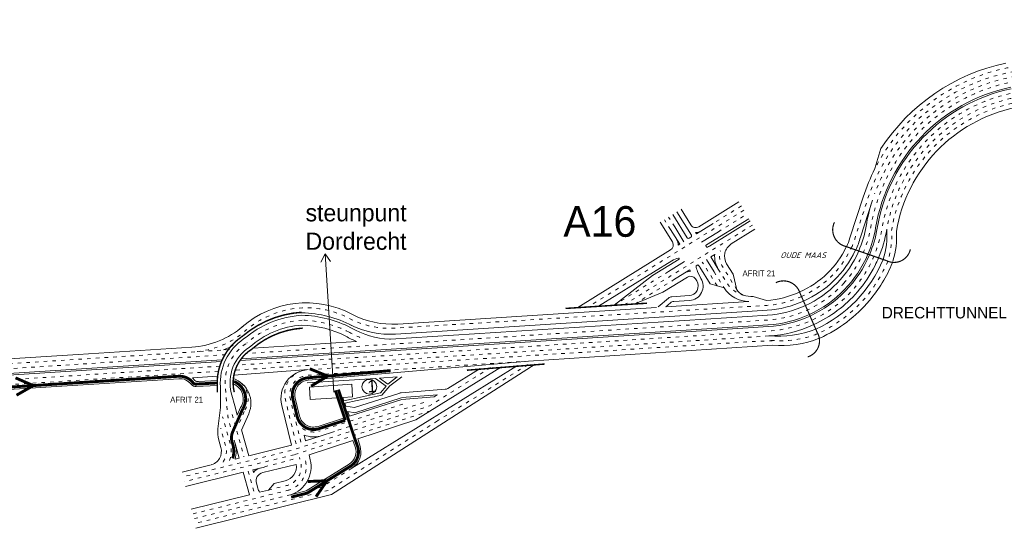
# Model space of a CAD drawing. Header units: metres. Extents: x 534 to 5984, y -2348 to -1572.
# Tile 4 of 8: x 5153 to 5493, y -1811 to -1635. Entities that reach past the tile are written whole.
import ezdxf
from ezdxf.enums import TextEntityAlignment as Align

# ---------------------------------------------------------------- set-up
doc = ezdxf.new("R2010")
doc.units = ezdxf.units.M
doc.linetypes.add('ACAD_ISO03W100', pattern=[30, 12, -18])
for name, color, linetype, lineweight in [('deelstrepen', 8, 'ACAD_ISO03W100', 0), ('Kunstwerk', 7, 'Continuous', 0), ('RW-MARK', 7, 'Continuous', 0), ('Spoorweg solid', 7, 'Continuous', 0), ('Strooi NIET', 10, 'Continuous', 0), ('Strooi WEL', 90, 'Continuous', 0), ('Text', 7, 'Continuous', 0)]:
    doc.layers.add(name, color=color, linetype=linetype, lineweight=lineweight)
doc.styles.add('ISO25C', font='ISO', dxfattribs={"oblique": 20, "height": 2.5})

msp = doc.modelspace()

# ---------------------------------------------------------------- linework, layer by layer
at = {"layer": 'deelstrepen', "linetype": 'ACAD_ISO03W100', "ltscale": 0.1}
for p, q in [((5402.95, -1701.17), (5349.2, -1734.59)), ((5402.1, -1699.7), (5392.36, -1705.76)), ((5394.15, -1708.64), (5403.81, -1702.64)), ((5377.63, -1707.85), (5375.52, -1704.45)), ((5379.08, -1706.95), (5376.96, -1703.55)), ((5405.94, -1706.3), (5361.73, -1733.78)), ((5393.74, -1727.31), (5388.62, -1719.07)), ((5376.91, -1722.35), (5358.15, -1734.01)), ((5392.7, -1722.42), (5396.16, -1727.99)), ((5365.31, -1733.55), (5378.7, -1725.23)), ((5231.56, -1746.86), (5231.34, -1747.03)), ((5225.39, -1749.31), (5106.81, -1756.91)), ((5224.05, -1751.09), (5106.92, -1758.6)), ((5328.61, -1753.31), (5252.27, -1758.2)), ((5222.04, -1755.04), (5107.17, -1762.41)), ((5221.59, -1756.77), (5107.27, -1764.1)), ((5328.45, -1754.47), (5297.19, -1773.91)), ((5294.75, -1770.43), (5247.74, -1785.6)), ((5285.22, -1768.16), (5256.28, -1777.5)), ((5292.51, -1767.59), (5261.61, -1777.56)), ((5226.33, -1771.68), (5230.39, -1786.28)), ((5297.19, -1773.91), (5259.48, -1797.93)), ((5247.74, -1785.6), (5209.83, -1794.88)), ((5237.54, -1789.8), (5247.96, -1787.01)), ((5267.62, -1790.29), (5257.27, -1796.73)), ((5231.82, -1791.24), (5234.04, -1798.97)), ((5257.27, -1796.73), (5251.92, -1798.06)), ((5246.48, -1799.4), (5212.99, -1807.71)), ((5259.48, -1797.93), (5213.4, -1809.36))]:
    msp.add_line(p, q, dxfattribs=at)
at = {"layer": 'deelstrepen', "linetype": 'ACAD_ISO03W100', "ltscale": 0.1, "flags": 128}
for points in [[(5581.43, -1635.39), (5494.06, -1653.73, 0.269012), (5445.75, -1697.18), (5441.21, -1711.21, -0.02685), (5439.86, -1714.74)], [(5581.78, -1637.05), (5494.4, -1655.39, 0.259154), (5448.09, -1695.52)], [(5582.12, -1638.7), (5494.75, -1657.04, 0.30868), (5446.79, -1706.99, -0.069689), (5443.57, -1717.19)], [(5582.91, -1642.44), (5495.54, -1660.77, 0.30868), (5450.61, -1707.56, -0.073219), (5446.81, -1719.33, -0.064982), (5440.71, -1728.47, -0.199736), (5411.45, -1742.91), (5404.58, -1743.35), (5228.1, -1754.66)], [(5583.26, -1644.1), (5495.89, -1662.43, 0.30868), (5452.27, -1707.86)], [(5520.59, -1646.42), (5493.71, -1652.06, 0.226598), (5448.22, -1686.83)], [(5583.6, -1645.76), (5496.23, -1664.09, 0.30868), (5453.93, -1708.15, -0.097645), (5452.69, -1718.48)], [(5400.56, -1728.63), (5395.58, -1720.63, -0.21378), (5394.84, -1715.2)], [(5452.62, -1718.79, -0.077339), (5445.01, -1731.25, -0.110433), (5428.5, -1743.78)], [(5394.14, -1721.52), (5397.06, -1726.23, 0.184298), (5402.74, -1730.55, 0.184298)], [(5437.48, -1726.34, -0.196541), (5411.22, -1739.1), (5409.73, -1739.19), (5402.9, -1739.63), (5231.15, -1750.64)], [(5422.85, -1730.98, -0.092739), (5410.88, -1734.02), (5404.01, -1734.47), (5282.58, -1741.88, -0.137459), (5266.75, -1738.52, 0.309415), (5230.96, -1742.75, -0.164942), (5213.14, -1750.09)], [(5412.99, -1746.19, -0.007197), (5411.67, -1746.29), (5404.79, -1746.6), (5252.54, -1756.23)], [(5227.36, -1781.71), (5225.13, -1773.68, -0.046568), (5224.8, -1771.85), (5223.97, -1762.16, -0.275915), (5231.34, -1747.03)], [(5248.42, -1781.82), (5245.02, -1767.95), (5244.7, -1766.63, -0.390521), (5250.21, -1756.66, -0.390521)], [(5250.06, -1781.29), (5246.76, -1767.78), (5246.43, -1766.46, -0.466721), (5252.51, -1758.18)], [(5225.39, -1787.58, 0.167786), (5225.72, -1782.17), (5223.03, -1772.48)], [(5223.18, -1788.12, 0.2213), (5224.09, -1782.63), (5222.38, -1776.48)], [(5238.87, -1797.79), (5245.08, -1796.27, 0.414214), (5249.99, -1788.17), (5249.6, -1786.57)], [(5245.48, -1797.92, 0.414214), (5251.64, -1787.76), (5251.25, -1786.13)]]:
    msp.add_lwpolyline(points, format="xyb", dxfattribs=at)
at = {"layer": 'deelstrepen', "linetype": 'ACAD_ISO03W100', "ltscale": 0.1}
for points in [[(5439.83, -1714.54, -0.181626), (5422.85, -1730.97, -0.084623)], [(5443.57, -1717.19, -0.0716), (5437.48, -1726.34, -0.0716)], [(5228.83, -1774.53), (5230.74, -1770.14, 0.443346), (5227.73, -1759.71)]]:
    msp.add_lwpolyline(points, format="xyb", dxfattribs=at)
at = {"layer": 'deelstrepen', "linetype": 'ByBlock', "ltscale": 0.1, "flags": 128}
for points in [[(5449.44, -1717.63, -0.016437), (5448.23, -1720.27, -0.062493), (5442.13, -1729.41, -0.10769), (5427.1, -1740.69)], [(5451.04, -1718.19, -0.18912), (5427.78, -1742.24)], [(5454.19, -1719.44, -0.077339), (5446.31, -1732.35, -0.110433), (5429.2, -1745.32, -0.110433)]]:
    msp.add_lwpolyline(points, format="xyb", dxfattribs=at)
at = {"layer": 'deelstrepen', "linetype": 'ACAD_ISO03W100', "ltscale": 0.1, "flags": 128}
for points in [[(5411.56, -1744.6), (5404.69, -1745.04), (5227.15, -1756.42)], [(5315.52, -1755.5), (5294.43, -1768.76), (5247.28, -1783.97), (5209.3, -1793.26)], [(5246.02, -1797.77), (5212.58, -1806.06)]]:
    msp.add_lwpolyline(points, dxfattribs=at)
at = {"layer": 'deelstrepen', "linetype": 'ACAD_ISO03W100', "ltscale": 0.1}
for centre, radius, start, end in [((5252.48, -1771.13), 32.04, 93.487, 130.7653), ((5249.64, -1776.39), 37.25, 62.8016, 88.6247), ((5282.85, -1714.82), 32.72, 240.3582, 249.8859), ((5415.38, -1710.48), 35.79, 265.0324, 291.4916), ((5254.46, -1771.06), 6.7, 235.4765, 289.9752)]:
    msp.add_arc(centre, radius, start, end, dxfattribs=at)
at = {"layer": 'Kunstwerk'}
for points, const_width in [([(5434.22, -1705.34, 0.479665), (5438.19, -1713.71), (5452.19, -1718.59, 0.487821), (5460.43, -1714.71)], 0.4), ([(5425, -1751.81, 0.487821), (5428.24, -1743.3), (5422.3, -1729.71, 0.458083), (5414.02, -1726.19)], 0.4), ([(5250.37, -1736.41, 0.162011), (5229.99, -1744.6), (5229.59, -1744.9, 0.261402), (5221.19, -1761.66), (5221.2, -1764.02)], 0.5)]:
    msp.add_lwpolyline(points, format="xyb", dxfattribs=dict(at, const_width=const_width))
at = {"layer": 'Kunstwerk', "const_width": 0.5}
for points in [[(5369.53, -1733.28), (5341.39, -1735.09)], [(5334.21, -1754.29), (5307.35, -1756.42)]]:
    msp.add_lwpolyline(points, dxfattribs=at)
at = {"layer": 'Kunstwerk'}
msp.add_lwpolyline([(5250.7, -1741.89, 0.5, 0.5, 0.167113), (5233.1, -1749.17, 0.5, 0.5, 0.324427), (5227.05, -1764.02, 0.5, 0.5, 0.324427)], format="xyseb", dxfattribs=at)
at = {"layer": 'RW-MARK'}
for p, q in [((5401.2, -1698.26), (5387.37, -1706.86)), ((5447.35, -1697.69), (5443.2, -1710.5)), ((5383.42, -1710.72), (5378.41, -1702.66)), ((5384.87, -1709.83), (5379.85, -1701.76)), ((5384.62, -1706.21), (5381.29, -1700.86)), ((5378.3, -1712.14), (5374.08, -1705.35)), ((5392.36, -1705.76), (5386.57, -1709.36)), ((5404.66, -1704.1), (5390.06, -1713.18)), ((5405.09, -1704.83), (5391.07, -1713.55)), ((5380.8, -1712.94), (5377.63, -1707.85)), ((5382.24, -1712.05), (5379.08, -1706.95)), ((5386.26, -1708.86), (5386.57, -1709.36)), ((5394.15, -1708.64), (5388.36, -1712.24)), ((5406.79, -1707.77), (5398.63, -1712.84)), ((5384.11, -1710.88), (5384.71, -1710.51)), ((5258.41, -1716.28), (5256.9, -1719.07)), ((5261.46, -1763.99), (5258.41, -1716.28)), ((5258.41, -1716.28), (5260.25, -1718.86)), ((5377.66, -1714.89), (5345.61, -1734.82)), ((5380.3, -1713.25), (5380.8, -1712.94)), ((5378.09, -1718.62), (5352.78, -1734.36)), ((5380.59, -1718.06), (5371.43, -1723.75)), ((5382.49, -1718.88), (5376.91, -1722.35)), ((5392.7, -1722.42), (5390.06, -1718.17)), ((5391.5, -1717.28), (5392.9, -1716.41)), ((5394.14, -1721.52), (5391.5, -1717.28)), ((5382.59, -1722.82), (5378.7, -1725.23)), ((5384.28, -1721.76), (5382.59, -1722.82)), ((5384.59, -1722.26), (5384.28, -1721.76)), ((5387.1, -1720.01), (5386.44, -1720.42)), ((5388.12, -1724.71), (5387.01, -1722.32)), ((5391.31, -1726.62), (5387.73, -1720.87)), ((5358.15, -1734.01), (5371.43, -1723.75)), ((5383.48, -1724.26), (5375.02, -1729.52)), ((5386.68, -1725.61), (5386.24, -1724.9)), ((5365.31, -1733.55), (5375.02, -1729.52)), ((5396.16, -1727.99), (5391.31, -1726.62)), ((5376.93, -1731.5), (5373.38, -1734.52)), ((5404.68, -1732.71), (5375.97, -1734.55)), ((5377.6, -1733.16), (5375.97, -1734.55)), ((5384.09, -1730.65), (5378.1, -1731.03)), ((5384.2, -1732.34), (5378.77, -1732.69)), ((5404.12, -1736.15), (5282.69, -1743.94)), ((5404.12, -1736.16), (5410.95, -1735.73)), ((5404.23, -1737.85), (5280.93, -1745.75)), ((5404.23, -1737.85), (5411.06, -1737.41)), ((5404.48, -1741.8), (5229.05, -1753.04)), ((5404.45, -1741.23), (5229.48, -1752.44)), ((5404.45, -1741.24), (5411.28, -1740.8)), ((5404.48, -1741.8), (5411.31, -1741.36)), ((5269.26, -1746.5), (5233.54, -1748.79)), ((5173.22, -1750.95), (5212.46, -1748.44)), ((5225.39, -1749.31), (5223.36, -1749.44)), ((5222.88, -1752.87), (5107.03, -1760.29)), ((5222.62, -1753.45), (5107.07, -1760.86)), ((5173.22, -1750.95), (5121.56, -1754.26)), ((5330.91, -1754.28), (5260.64, -1799.39)), ((5324.77, -1754.76), (5267.62, -1790.29)), ((5311.89, -1755.78), (5300.74, -1762.71)), ((5207.89, -1759.35), (5107.38, -1765.79)), ((5221.3, -1758.49), (5212.61, -1759.05)), ((5212.61, -1759.05), (5213.48, -1760.01)), ((5221.18, -1759.96), (5214.68, -1760.32)), ((5275.81, -1759.24), (5252.25, -1760.75)), ((5279.53, -1761.92), (5275.81, -1759.24)), ((5283.29, -1758.76), (5277.14, -1759.16)), ((5280.03, -1761.23), (5277.14, -1759.16)), ((5280.03, -1761.23), (5283.29, -1758.76)), ((5280.73, -1761.84), (5284.84, -1758.67)), ((5267.59, -1761.29), (5252.98, -1762.23)), ((5252.98, -1762.23), (5253.26, -1766.58)), ((5267.87, -1765.64), (5267.59, -1761.29)), ((5277.5, -1764.23), (5279.53, -1761.92)), ((5277.95, -1764.99), (5280.73, -1761.84)), ((5284.67, -1764.2), (5299.84, -1763.01)), ((5253.26, -1766.58), (5262.59, -1765.98)), ((5265.13, -1772.91), (5262.59, -1765.98)), ((5264.52, -1765.86), (5267.87, -1765.64)), ((5264.91, -1766.95), (5264.52, -1765.86)), ((5264.91, -1766.95), (5277.5, -1764.23)), ((5265.21, -1767.75), (5277.95, -1764.99)), ((5284.89, -1766.49), (5266.87, -1772.3)), ((5284.22, -1764.29), (5268.57, -1769.34)), ((5284.7, -1765.92), (5268.7, -1771.08)), ((5284.84, -1765.89), (5297.19, -1764.92)), ((5284.89, -1766.49), (5296.08, -1765.61)), ((5297.13, -1764.96), (5296.08, -1765.61)), ((5265.62, -1768.87), (5265.21, -1767.75)), ((5265.62, -1768.87), (5268.57, -1769.34)), ((5266.87, -1772.3), (5266.29, -1770.7)), ((5266.29, -1770.7), (5268.7, -1771.08))]:
    msp.add_line(p, q, dxfattribs=at)
for points in [[(5493.36, -1650.42, 0.1994), (5450.29, -1679.92), (5448.22, -1686.83, 0.040116), (5444.15, -1696.66), (5439.58, -1710.74, -0.024392), (5438.42, -1713.79)], [(5495.1, -1658.7, 0.30868), (5448.44, -1707.3, -0.058853), (5445.79, -1716.36, -0.058853)], [(5495.22, -1659.25, 0.30868), (5448.98, -1707.4, -0.058565), (5446.32, -1716.55, -0.058565)], [(5496.58, -1665.76, 0.30868), (5455.6, -1708.43, -0.097645), (5454.37, -1718.77)], [(5447.35, -1697.69, 0.036742), (5445.15, -1706.69)], [(5445.15, -1706.69, -0.060732), (5442.61, -1715.25, -0.060732)], [(5398.63, -1712.84, 0.414214), (5397.02, -1719.73), (5399.23, -1723.27), (5400.56, -1728.63, 0.148246), (5402.74, -1730.55, 0.087618), (5406.19, -1730.93), (5410.73, -1732.34)], [(5443.2, -1710.5, -0.031757), (5441.64, -1714.91, -0.031757)], [(5422.2, -1729.43, -0.093174), (5410.77, -1732.35)], [(5423.53, -1732.53, -0.092532), (5410.99, -1735.71)], [(5424.21, -1734.09, -0.092343), (5411.11, -1737.41)], [(5250.43, -1737.46, 0.162178), (5230.52, -1745.5), (5230.3, -1745.62, 0.268455), (5222.29, -1762.16, 0.268455)], [(5425.57, -1737.19, -0.092012), (5411.33, -1740.79)], [(5425.79, -1737.71, -0.091962), (5411.37, -1741.35)], [(5250.35, -1740.85, 0.166548), (5232.37, -1748.42), (5232.25, -1748.53, 0.323143), (5226.03, -1764.27)], [(5265.12, -1772.87), (5255.99, -1775.81, -0.435541), (5249.6, -1772.24), (5248.09, -1766.06, -0.466721), (5252.62, -1759.88), (5328.61, -1753.31), (5412.79, -1747.76)], [(5221.19, -1761.66), (5213.88, -1762.07, -0.247974), (5212.18, -1761.29, 0.249975), (5207.89, -1759.35)]]:
    msp.add_lwpolyline(points, format="xyb", dxfattribs=at)
at = {"layer": 'RW-MARK', "flags": 128}
for points in [[(5452.27, -1707.86, -0.057837), (5449.44, -1717.63)], [(5427.1, -1740.69, -0.091479), (5411.56, -1744.6)]]:
    msp.add_lwpolyline(points, format="xyb", dxfattribs=at)
at = {"layer": 'RW-MARK', "color": 8}
for points in [[(5438.31, -1713.84, -0.180922), (5422.24, -1729.41, -0.086293)], [(5441.41, -1715.14, -0.183076), (5423.49, -1732.54, -0.078421)], [(5442.61, -1715.25, -0.184395), (5424.21, -1734.09, -0.074854)], [(5445.79, -1716.36, -0.186708), (5425.57, -1737.19, -0.068618)], [(5446.32, -1716.55, -0.187056), (5425.79, -1737.71, -0.067678)]]:
    msp.add_lwpolyline(points, format="xyb", dxfattribs=at)
at = {"layer": 'RW-MARK', "color": 3}
msp.add_circle((5273.69, -1762.12), 2.55, dxfattribs=at)
at = {"layer": 'RW-MARK'}
for centre, radius, start, end in [((5386.32, -1705.16), 2, 211.8681, 301.8681), ((5386.32, -1705.16), 3.7, 269.1477, 301.8681), ((5425.45, -1709.89), 26.9, 342.0342, 4.3421), ((5376.6, -1713.2), 2, 301.8681, 31.8681), ((5376.6, -1713.2), 3.7, 359.1273, 31.8681), ((5383.85, -1710.46), 0.5, 211.8681, 301.8477), ((5384.44, -1710.09), 0.5, 301.8477, 31.8681), ((5390.27, -1713.52), 0.4, 121.8681, 293.6036), ((5388.43, -1709.3), 5, 293.6036, 301.8681), ((5381.79, -1724.57), 7, 101.0651, 121.8681), ((5380.48, -1717.89), 0.2, 301.8681, 101.0651), ((5401.27, -1717.09), 8.4, 175.3385, 211.8681), ((5384.54, -1725.96), 3.7, 89.1477, 121.8681), ((5393.36, -1719.37), 7, 188.6365, 204.8958), ((5381.79, -1724.57), 7, 31.8681, 40.6242), ((5384.54, -1725.96), 2, 31.8681, 121.8681), ((5383.88, -1727.35), 3.3, 273.6669, 31.8681), ((5383.88, -1727.35), 5, 273.6669, 31.8681), ((5404.65, -1722.71), 10, 211.8681, 270.1448), ((5378.23, -1733.03), 2, 93.6669, 130.3388), ((5378.9, -1734.69), 2, 93.6669, 130.3388), ((5249.7, -1745.56), 8.98, 85.217, 106.2343), ((5249.5, -1776.39), 39.79, 62.8016, 88.6247), ((5249.5, -1776.39), 38.94, 62.8016, 88.6247), ((5249.5, -1776.39), 35.55, 62.8016, 88.6247), ((5282.64, -1714.79), 31.02, 240.3582, 266.378), ((5414.66, -1708.94), 35.79, 265.0324, 291.4916), ((5282.64, -1714.79), 34.41, 240.3582, 247.1293), ((5280.81, -1743.75), 2, 266.378, 273.6669), ((5415.89, -1712.11), 35.79, 265.0324, 291.4916), ((5214.57, -1758.33), 2, 237.0802, 273.2352), ((5299.69, -1761.02), 2, 274.4821, 301.8681), ((5284.83, -1766.19), 2, 94.4821, 107.8851)]:
    msp.add_arc(centre, radius, start, end, dxfattribs=at)
at = {"layer": 'Spoorweg solid'}
for p, q in [((5372.8, -1734.76), (5283.56, -1740.47)), ((5226.91, -1758.13), (5252.54, -1756.23)), ((5319.25, -1755.2), (5289.68, -1773.58)), ((5226.03, -1764.27), (5227.5, -1769.55)), ((5228.1, -1771.94), (5227.5, -1769.55)), ((5289.68, -1773.58), (5269.75, -1780.15)), ((5229.58, -1777.05), (5232.06, -1785.95)), ((5256.66, -1779.16), (5251.68, -1780.77)), ((5267.99, -1780.72), (5252.89, -1785.69)), ((5256.66, -1779.16), (5261.61, -1777.56)), ((5270.38, -1782.3), (5269.75, -1780.15)), ((5227.36, -1781.71), (5228.76, -1786.75)), ((5246.82, -1782.34), (5232.06, -1785.95)), ((5227.36, -1787.1), (5228.76, -1786.75)), ((5218.67, -1789.22), (5209.02, -1791.58)), ((5237.53, -1789.85), (5233.42, -1790.85)), ((5233.66, -1791.68), (5233.42, -1790.85)), ((5248.42, -1788.93), (5236.89, -1791.75)), ((5230.13, -1791.66), (5210.23, -1796.52)), ((5230.13, -1791.66), (5232.28, -1799.41)), ((5234.71, -1795.47), (5235.19, -1797.2)), ((5235.79, -1798.54), (5238.87, -1797.79)), ((5240.84, -1795.55), (5238.87, -1797.79)), ((5244.67, -1794.61), (5240.84, -1795.55)), ((5232.28, -1799.41), (5212.17, -1804.36)), ((5260.64, -1799.39), (5213.81, -1811.01))]:
    msp.add_line(p, q, dxfattribs=at)
for points in [[(5229.84, -1741.47, -0.310345), (5267.63, -1737.06, -0.310345)], [(5223.36, -1749.44, 0.028654), (5226.63, -1747.86, 0.028654)], [(5246.82, -1782.34), (5243.45, -1768.59, -0.466974), (5252.54, -1756.23)], [(5229.55, -1777.13), (5232.04, -1771.43, 0.436761), (5226.74, -1759.3)], [(5222.29, -1762.16), (5222.33, -1769.32), (5221.44, -1776.64, 0.098278), (5221.74, -1780.53), (5222.45, -1783.08, -0.423455), (5218.89, -1789.15)], [(5228.1, -1771.94), (5229.24, -1769.34, 0.468414), (5226.66, -1761.09)], [(5246.48, -1799.4), (5251.92, -1798.06), (5266.72, -1788.85, 0.355274), (5268.78, -1782.88), (5267.99, -1780.72)], [(5246.48, -1799.4, 0.396448), (5253.3, -1787.36), (5252.89, -1785.69)], [(5244.67, -1794.61, 0.392611), (5248.42, -1788.93, 0.392611)]]:
    msp.add_lwpolyline(points, format="xyb", dxfattribs=at)
msp.add_lwpolyline([(5251.68, -1780.77), (5251.2, -1778.8)], dxfattribs=at)
for centre, radius, start, end in [((5281.64, -1710.54), 30, 242.1654, 273.6669), ((5210.54, -1718.5), 30, 273.6669, 310.6157), ((5280.77, -1714), 30, 243.3746, 273.6669), ((5254.46, -1771.06), 8.4, 247.215, 285.2451), ((5217.73, -1784.39), 10, 344.3161, 15.5465), ((5264.08, -1784.6), 6.7, 301.8681, 20.1033), ((5236.81, -1794.14), 4, 103.7447, 142.0838), ((5237.6, -1794.67), 3, 103.7447, 195.5465), ((5240.01, -1795.86), 5, 195.5465, 212.5098)]:
    msp.add_arc(centre, radius, start, end, dxfattribs=at)
at = {"layer": 'Strooi NIET', "linetype": 'ACAD_ISO03W100', "ltscale": 0.1, "const_width": 1, "flags": 128}
for points in [[(5266.08, -1757.86), (5281.03, -1756.57)], [(5208.07, -1758.49), (5107.33, -1764.95)]]:
    msp.add_lwpolyline(points, dxfattribs=at)
at = {"layer": 'Strooi NIET', "const_width": 1}
for points in [[(5151.54, -1759.06), (5157.7, -1761.72), (5151.88, -1765.05)], [(5252.38, -1794.85), (5259.08, -1794.57), (5255.29, -1800.1)]]:
    msp.add_lwpolyline(points, dxfattribs=at)
at = {"layer": 'Strooi NIET', "linetype": 'ACAD_ISO03W100', "ltscale": 0.1, "const_width": 1, "flags": 128}
msp.add_lwpolyline([(5246.68, -1800.23), (5252.25, -1798.85), (5267.17, -1789.57, 0.355274), (5269.58, -1782.59), (5268.79, -1780.43), (5262.99, -1763.11)], format="xyb", dxfattribs=at)
at = {"layer": 'Strooi NIET', "linetype": 'ACAD_ISO03W100', "ltscale": 0.1, "const_width": 1}
msp.add_lwpolyline([(5256.25, -1776.62), (5265.38, -1773.68)], dxfattribs=at)
at = {"layer": 'Strooi WEL'}
for p, q in [((5449.44, -1717.63), (5451.04, -1718.19)), ((5427.1, -1740.69), (5427.78, -1742.24))]:
    msp.add_line(p, q, dxfattribs=at)
at = {"layer": 'Strooi WEL', "const_width": 1}
for points in [[(5253.11, -1755.92), (5259.32, -1758.45), (5253.57, -1761.91)], [(5261.94, -1763.37), (5265.38, -1773.68)]]:
    msp.add_lwpolyline(points, dxfattribs=at)
for points in [[(5221.14, -1760.81), (5213.83, -1761.22, -0.247974), (5212.85, -1760.78, 0.249975), (5207.84, -1758.5, 0.249975)], [(5226.54, -1786.87, 0.153685), (5226.37, -1781.38, -0.189205), (5226.5, -1777.73), (5229.99, -1769.74, 0.465066), (5226.98, -1760.31, 0.465066)], [(5256.25, -1776.62), (5256.25, -1776.62, -0.435541), (5248.77, -1772.45), (5247.26, -1766.26, -0.46621), (5252.56, -1759.03), (5266.08, -1757.86)]]:
    msp.add_lwpolyline(points, format="xyb", dxfattribs=at)
at = {"layer": 'Text'}
for p, q in [((5410.77, -1732.35), (5410.77, -1732.35)), ((5410.88, -1734.02), (5410.88, -1734.02)), ((5410.99, -1735.72), (5410.99, -1735.71)), ((5411.1, -1737.41), (5411.11, -1737.41)), ((5411.21, -1739.1), (5411.22, -1739.1)), ((5411.32, -1740.79), (5411.33, -1740.79)), ((5411.35, -1741.35), (5411.37, -1741.35))]:
    msp.add_line(p, q, dxfattribs=at)

# ---------------------------------------------------------------- texts
at = {"layer": 'RW-MARK', "color": 3}
msp.add_text('1', height=4.24, rotation=3.6669, dxfattribs=at).set_placement((5273.12, -1764.15))
at = {"layer": 'Text'}
for s, height, p in [('steunpunt', 5.934, (5251.67, -1705.02)), ('A16', 10.597, (5340.64, -1710.35)), ('Dordrecht', 5.934, (5251.67, -1714.84)), ('AFRIT 21', 1.978, (5402.5, -1723.95)), ('DRECHTTUNNEL', 3.9563, (5450.55, -1738.53)), ('AFRIT 21', 1.978, (5204.94, -1767.57))]:
    msp.add_text(s, height=height, dxfattribs=at).set_placement(p)
at = {"layer": 'Text', "style": 'ISO25C', "oblique": 20}
msp.add_text('OUDE MAAS', height=1.978, dxfattribs=at).set_placement((5423.4, -1716.7), align=Align.MIDDLE_CENTER)

doc.saveas('drawing.dxf')
